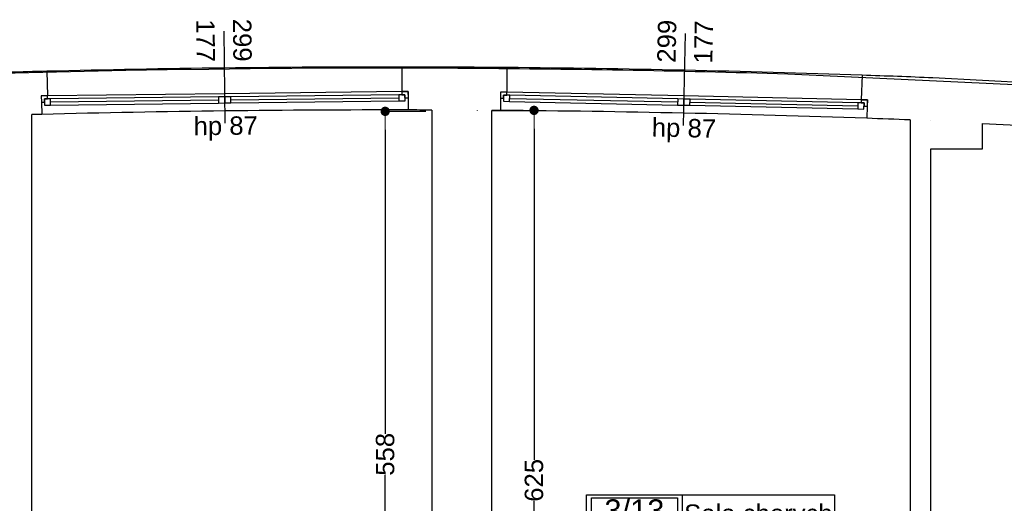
# Model space of a CAD drawing. Header units: millimetres. Extents: x -175445 to -20415, y -559200 to 231527.
# Tile 156 of 256: x -142231 to -134202, y -88119 to -84175. Entities that reach past the tile are written whole.
import ezdxf
from ezdxf.enums import TextEntityAlignment as Align

# ---------------------------------------------------------------- set-up
doc = ezdxf.new("R2010")
doc.units = ezdxf.units.MM
doc.header["$MEASUREMENT"] = 0
for name, color, linetype in [('Obiekt', 7, 'Continuous'), ('Okno', 7, 'Continuous'), ('Strefa', 7, 'Continuous'), ('Strop', 7, 'Continuous'), ('Słup', 7, 'Continuous'), ('Wymiary', 63, 'Continuous'), ('Ściana', 7, 'Continuous')]:
    doc.layers.add(name, color=color, linetype=linetype)
doc.styles.add('Arial', font='txt')
doc.dimstyles.new('GENERATED_STYLE__1', dxfattribs={"dimtxt": 150, "dimasz": 152, "dimexe": 0.18, "dimexo": 0, "dimgap": 0.09, "dimtad": 1, "dimtih": 1, "dimtoh": 1, "dimlfac": 0.1, "dimzin": 0, "dimdsep": 46, "dimtxsty": 'Arial', "dimblk": 'ARROWHEAD_11', "dimblk1": 'ARROWHEAD_11', "dimblk2": 'ARROWHEAD_11', "dimcen": 0.09, "dimclrd": 114, "dimclre": 114, "dimclrt": 114, "dimazin": 0, "dimtfac": 1, "dimtdec": 4, "dimtmove": 0, "dimatfit": 3, "dimfxl": 1, "dimtolj": 1, "dimtzin": 0, "dimarcsym": 0})

# ---------------------------------------------------------------- blocks, each defined once
blk = doc.blocks.new('Sala chorych_3_13_15', base_point=(-131135.9, 40584.1))
at = {"layer": 'Strefa'}
for p, q in [((-131914.9, 40867), (-129893.2, 40867)), ((-131914.9, 40348.4), (-131914.9, 40867)), ((-131135.9, 40867), (-131135.9, 40348.4)), ((-129893.2, 40867), (-129893.2, 40348.4)), ((-131876, 40841), (-131174.8, 40841)), ((-131876, 40614.8), (-131876, 40841)), ((-131174.8, 40841), (-131174.8, 40614.8)), ((-131914.9, 40584.1), (-129893.2, 40584.1)), ((-131174.8, 40614.8), (-131876, 40614.8)), ((-129893.2, 40348.4), (-131914.9, 40348.4))]:
    blk.add_line(p, q, dxfattribs=at)
at = {"layer": 'Strefa', "style": 'Arial'}
for tag, height, p in [('ROOM_NUMBER', 180, (-131525.4, 40739.1)), ('ROOM_NAME', 150, (-130514.5, 40712.5)), ('ROOM_CALC_AREA', 150, (-131525.4, 40472.1)), ('floor_f', 150, (-130514.5, 40485.4))]:
    blk.add_attdef(tag, text='', height=height, dxfattribs=at).set_placement(p, align=Align.MIDDLE_CENTER)
blk = doc.blocks.new('ARROWHEAD_11')
at = {"color": 0, "linetype": 'Continuous', "lineweight": 0}
blk.add_line((0, 0), (-1, 0), dxfattribs=at)
at = {"color": 0, "linetype": 'Continuous', "lineweight": 0, "const_width": 0.25, "flags": 128}
blk.add_lwpolyline([(-0.125, 0, 1), (0.125, 0, 1)], format="xyb", close=True, dxfattribs=at)
blk = doc.blocks.new('*D3421')
at = {"layer": 'Defpoints', "color": 0}
for p in [(-138380.7, -84914.4), (-138036.6, -84914.4), (-138220.7, -91176.6)]:
    blk.add_point(p, dxfattribs=at)
at = {"layer": 'Wymiary', "color": 114, "lineweight": -2}
for p, q in [((-138380.7, -84914.4), (-138036.5, -84914.4)), ((-138036.6, -85066.4), (-138036.6, -87764.9)), ((-138036.6, -91024.6), (-138036.6, -88098.4)), ((-138220.7, -91176.6), (-138036.5, -91176.6))]:
    blk.add_line(p, q, dxfattribs=at)
at = {"layer": 'Wymiary', "color": 114, "lineweight": -2, "xscale": 152, "yscale": 152, "zscale": 152}
for p, rotation in [((-138036.6, -84914.4), 90), ((-138036.6, -91176.6), 270)]:
    blk.add_blockref('ARROWHEAD_11', p, dxfattribs=dict(at, rotation=rotation))
at = {"layer": 'Wymiary', "color": 114, "lineweight": 13, "insert": (-138036.6, -87931.7), "char_height": 150, "attachment_point": 5, "rotation": 90, "style": 'Arial'}
blk.add_mtext('\\A1;625', dxfattribs=at)
blk = doc.blocks.new('*D3425')
at = {"layer": 'Defpoints', "color": 0}
for p in [(-139250.4, -84922.5), (-138918.5, -84922.5), (-138870.7, -90516.6)]:
    blk.add_point(p, dxfattribs=at)
at = {"layer": 'Wymiary', "color": 114, "lineweight": -2}
for p, q in [((-138918.5, -84922.5), (-139250.6, -84922.5)), ((-139250.4, -85074.5), (-139250.4, -87553.6)), ((-139250.4, -90364.6), (-139250.4, -87885.5)), ((-138870.7, -90516.6), (-139250.6, -90516.6))]:
    blk.add_line(p, q, dxfattribs=at)
at = {"layer": 'Wymiary', "color": 114, "lineweight": -2, "xscale": 152, "yscale": 152, "zscale": 152}
for p, rotation in [((-139250.4, -84922.5), 90), ((-139250.4, -90516.6), 270)]:
    blk.add_blockref('ARROWHEAD_11', p, dxfattribs=dict(at, rotation=rotation))
at = {"layer": 'Wymiary', "color": 114, "lineweight": 13, "insert": (-139250.4, -87719.6), "char_height": 150, "attachment_point": 5, "rotation": 90, "style": 'Arial'}
blk.add_mtext('\\A1;558', dxfattribs=at)

msp = doc.modelspace()

# ---------------------------------------------------------------- linework, layer by layer
at = {"layer": 'Obiekt'}
for p, q in [((-140565.603, -84269.227), (-140556.631, -85019.173)), ((-136803.168, -84287.323), (-136819.354, -85037.148))]:
    msp.add_line(p, q, dxfattribs=at)
at = {"layer": 'Okno'}
for p, q in [((-140559.502, -84779.199), (-142004.398, -84796.486)), ((-139114.605, -84761.912), (-140559.502, -84779.199)), ((-139063.939, -84761.306), (-139114.605, -84761.912)), ((-139114.605, -84761.912), (-139114.306, -84786.91)), ((-139113.85, -84761.903), (-139063.939, -84761.306)), ((-139064.609, -84761.314), (-139064.01, -84811.31)), ((-139063.939, -84761.306), (-139064.01, -84811.31)), ((-138309.496, -84764.934), (-138309.905, -84814.937)), ((-138308.826, -84764.949), (-138309.905, -84814.937)), ((-138258.838, -84766.028), (-138309.496, -84764.934)), ((-138259.593, -84766.012), (-138309.496, -84764.934)), ((-138259.378, -84791.022), (-138258.838, -84766.028)), ((-136814.175, -84797.213), (-138258.838, -84766.028)), ((-142004.398, -84796.486), (-142055.064, -84797.092)), ((-142005.153, -84796.495), (-142055.064, -84797.092)), ((-142055.064, -84797.092), (-142053.796, -84847.081)), ((-142054.395, -84797.084), (-142053.796, -84847.081)), ((-142053.796, -84847.081), (-142028.798, -84846.782)), ((-141979.101, -84821.185), (-142029.097, -84821.783)), ((-142029.097, -84821.783), (-142004.099, -84821.484)), ((-142028.798, -84846.782), (-142029.097, -84821.783)), ((-142029.097, -84821.783), (-142028.499, -84871.78)), ((-142004.099, -84821.484), (-142004.398, -84796.486)), ((-140609.199, -84804.795), (-141979.101, -84821.185)), ((-141978.503, -84871.182), (-141979.101, -84821.185)), ((-141978.802, -84846.183), (-140608.9, -84829.794)), ((-141978.503, -84871.182), (-140608.601, -84854.792)), ((-141978.503, -84871.182), (-140608.601, -84854.792)), ((-140559.203, -84804.197), (-140609.199, -84804.795)), ((-140609.199, -84804.795), (-140608.601, -84854.792)), ((-140608.601, -84854.792), (-140558.604, -84854.194)), ((-140509.206, -84803.599), (-140559.203, -84804.197)), ((-140558.604, -84854.194), (-140559.203, -84804.197)), ((-140559.203, -84804.197), (-140558.604, -84854.194)), ((-140558.604, -84854.194), (-140508.608, -84853.595)), ((-139139.304, -84787.209), (-140509.206, -84803.599)), ((-140508.608, -84853.595), (-140509.206, -84803.599)), ((-140508.907, -84828.597), (-139139.005, -84812.207)), ((-140508.608, -84853.595), (-139138.706, -84837.206)), ((-140508.608, -84853.595), (-139138.706, -84837.206)), ((-139089.308, -84786.611), (-139139.304, -84787.209)), ((-139139.304, -84787.209), (-139138.706, -84837.206)), ((-139138.706, -84837.206), (-139088.71, -84836.607)), ((-139114.306, -84786.91), (-139089.308, -84786.611)), ((-139089.308, -84786.611), (-139089.009, -84811.609)), ((-139088.71, -84836.607), (-139089.308, -84786.611)), ((-139089.009, -84811.609), (-139064.01, -84811.31)), ((-138309.905, -84814.937), (-138284.911, -84815.477)), ((-138284.372, -84790.483), (-138285.451, -84840.471)), ((-138285.451, -84840.471), (-138235.462, -84841.55)), ((-138284.911, -84815.477), (-138284.372, -84790.483)), ((-138284.372, -84790.483), (-138259.378, -84791.022)), ((-138234.383, -84791.562), (-138284.372, -84790.483)), ((-138235.462, -84841.55), (-138234.383, -84791.562)), ((-138235.462, -84841.55), (-136865.781, -84871.116)), ((-138235.462, -84841.55), (-136865.781, -84871.116)), ((-138234.923, -84816.556), (-136865.242, -84846.122)), ((-136864.702, -84821.128), (-138234.383, -84791.562)), ((-136864.702, -84821.128), (-136865.781, -84871.116)), ((-136814.714, -84822.207), (-136864.702, -84821.128)), ((-136815.793, -84872.195), (-136814.714, -84822.207)), ((-136814.714, -84822.207), (-136815.793, -84872.195)), ((-136764.726, -84823.286), (-136814.714, -84822.207)), ((-135369.511, -84828.398), (-136814.175, -84797.213)), ((-136765.805, -84873.274), (-136764.726, -84823.286)), ((-136765.265, -84848.28), (-135395.584, -84877.846)), ((-135395.045, -84852.852), (-136764.726, -84823.286)), ((-135395.045, -84852.852), (-135396.124, -84902.841)), ((-135345.056, -84853.931), (-135395.045, -84852.852)), ((-135369.511, -84828.398), (-135370.051, -84853.392)), ((-135370.051, -84853.392), (-135345.056, -84853.931)), ((-135318.853, -84829.491), (-135369.511, -84828.398)), ((-135368.756, -84828.414), (-135318.853, -84829.491)), ((-135346.135, -84903.92), (-135345.056, -84853.931)), ((-135345.056, -84853.931), (-135345.596, -84878.925)), ((-135319.523, -84829.477), (-135320.602, -84879.465)), ((-135318.853, -84829.491), (-135320.602, -84879.465)), ((-142028.499, -84871.78), (-141978.503, -84871.182)), ((-136865.781, -84871.116), (-136815.793, -84872.195)), ((-136815.793, -84872.195), (-136765.805, -84873.274)), ((-136765.805, -84873.274), (-135396.124, -84902.841)), ((-136765.805, -84873.274), (-135396.124, -84902.841)), ((-135396.124, -84902.841), (-135346.135, -84903.92)), ((-135345.596, -84878.925), (-135320.602, -84879.465))]:
    msp.add_line(p, q, dxfattribs=at)
for radius, start, end in [(111862.304, 89.94360047, 91.42733226), (111862.304, 88.02152642, 89.50525822), (111512.304, 89.91799051, 91.45294222), (111512.304, 87.99591647, 89.53086818)]:
    msp.add_arc((-139223.765, -196423.505), radius, start, end, dxfattribs=at)
at = {"layer": 'Strop', "flags": 128}
msp.add_lwpolyline([(-131693.029, -84820.632), (-135966.978, -84618.624, 0.0060186), (-138659.263, -84572.625, 0.04841545), (-160181.183, -86541.924, 0.00002607), (-160190.765, -86553.933), (-160190.765, -92575.183), (-167010.669, -92576.704), (-164549.574, -94822.952), (-166747.245, -97230.823), (-165484.22, -98383.589), (-164327.274, -97115.984), (-164039.215, -97378.895), (-147240.722, -112710.926), (-147240.722, -114276.565), (-145950.766, -114276.565), (-102220.766, -114276.565)], format="xyb", dxfattribs=at)
at = {"layer": 'Słup'}
for p, q in [((-138870.722, -84911.759), (-138870.722, -90516.604)), ((-134380.722, -85228.305), (-134380.722, -85020.773)), ((-134800.722, -85228.305), (-134380.722, -85228.305))]:
    msp.add_line(p, q, dxfattribs=at)
at = {"layer": 'Ściana'}
for p, q in [((-142010.151, -84595.909), (-142005.153, -84796.495)), ((-139113.653, -84561.255), (-139113.85, -84761.903)), ((-138257.86, -84565.371), (-138259.593, -84766.012)), ((-135361.829, -84627.885), (-135368.756, -84828.414)), ((-139113.85, -84761.903), (-139063.939, -84761.306)), ((-139063.939, -84761.306), (-139064.01, -84811.31)), ((-138309.496, -84764.934), (-138309.905, -84814.937)), ((-138259.593, -84766.012), (-138309.496, -84764.934)), ((-142005.153, -84796.495), (-142055.064, -84797.092)), ((-142055.064, -84797.092), (-142053.796, -84847.081)), ((-142053.796, -84847.081), (-142051.261, -84947.053)), ((-139064.01, -84811.31), (-139064.154, -84911.315)), ((-138309.905, -84814.937), (-138310.724, -84914.938)), ((-135368.756, -84828.414), (-135318.853, -84829.491)), ((-135318.853, -84829.491), (-135320.602, -84879.465)), ((-135320.602, -84879.465), (-135324.099, -84979.408))]:
    msp.add_line(p, q, dxfattribs=at)
at = {"layer": 'Ściana', "flags": 128}
for points in [[(-133975.688, -84691.35), (-134784.094, -84649.338)], [(-138500.722, -84913.544), (-138500.722, -84914.387)], [(-138380.722, -91176.604), (-138380.722, -84914.387)], [(-142130.722, -91136.604), (-142130.722, -84949.097)], [(-134970.722, -84992.335), (-134970.722, -93286.604)], [(-134380.722, -85020.773), (-134043.785, -85038.284)], [(-134800.722, -93826.604), (-134800.722, -85228.305)]]:
    msp.add_lwpolyline(points, dxfattribs=at)
at = {"layer": 'Ściana'}
for centre, radius, start, end in [((-139223.765, -196423.505), 111862.304, 91.42733226, 91.74099512), ((-139223.765, -196423.505), 111862.304, 89.50525822, 89.94360047), ((-139223.765, -196423.505), 111862.304, 87.72540656, 88.02152642), ((-139223.765, -196423.505), 111512.304, 89.8186038, 89.91799051), ((-139223.765, -196423.505), 111512.304, 89.53086818, 89.56683464), ((-139223.765, -196423.505), 111512.304, 91.45294222, 91.49378347), ((-139223.765, -196423.505), 111512.304, 87.81422747, 87.99591647), ((-134800.421, -84998.965), 0.301, 357.7266595, 177.7266595)]:
    msp.add_arc(centre, radius, start, end, dxfattribs=at)

# ---------------------------------------------------------------- block references
at = {"layer": 'Strefa'}
ref = msp.add_blockref('Sala chorych_3_13_15', (-136828.639, -88331.768), dxfattribs=at)
ref.add_attrib('ROOM_NAME', 'Sala chorych', dxfattribs={"color": 7, "height": 150, "style": 'Arial'}).set_placement((-136207.275, -88203.367), align=Align.MIDDLE_CENTER)
ref.add_attrib('ROOM_NUMBER', '3/13', dxfattribs={"color": 7, "height": 180, "style": 'Arial'}).set_placement((-137218.159, -88176.82), align=Align.MIDDLE_CENTER)
ref.add_attrib('ROOM_CALC_AREA', '25,5 m2', dxfattribs={"color": 7, "height": 150, "style": 'Arial'}).set_placement((-137218.159, -88443.822), align=Align.MIDDLE_CENTER)
ref.add_attrib('floor_f', 'tarket', dxfattribs={"color": 7, "height": 150, "style": 'Arial'}).set_placement((-136207.275, -88430.45), align=Align.MIDDLE_CENTER)

# ---------------------------------------------------------------- texts
at = {"layer": 'Obiekt', "char_height": 150, "attachment_point": 7, "style": 'Arial'}
for s, insert, rotation in [('\\A1;{\\fArial|b0|i0|c238|p38;177}', (-140791.783, -84171.926), 270.6854664), ('\\A1;{\\fArial|b0|i0|c238|p38;299}', (-140494.272, -84168.367), 270.6854664), ('\\A1;{\\fArial|b0|i0|c238|p38;299}', (-136880.895, -84527.188), 88.7633923), ('\\A1;{\\fArial|b0|i0|c238|p38;177}', (-136583.433, -84533.609), 88.7633923), ('\\A1;{\\fArial|b0|i0|c238|p38;hp 87}', (-140811.385, -85163.065), 0.6854664), ('\\A1;{\\fArial|b0|i0|c238|p38;hp 87}', (-137078.791, -85172.415), 358.7633923)]:
    msp.add_mtext(s, dxfattribs=dict(at, insert=insert, rotation=rotation))

# ---------------------------------------------------------------- dimensions: what is measured, and where the dimension line sits
at = {"layer": 'Wymiary', "color": 114, "lineweight": 13}
for base, p1, p2, text, picture, middle in [((-139250.415, -84922.519), (-138870.722, -90516.604), (-138918.468, -84922.519), '558', '*D3425', (-139250.415, -87719.562)), ((-138036.64, -84914.387), (-138220.722, -91176.604), (-138380.722, -84914.387), '625', '*D3421', (-138036.64, -87931.667))]:
    dim = msp.add_linear_dim(base=base, p1=p1, p2=p2, angle=90, text=text, dimstyle='GENERATED_STYLE__1', dxfattribs=at)
    dim.commit()
    dim.dimension.update_dxf_attribs({"geometry": picture, "text_midpoint": middle, "dimtype": 160, "text_rotation": 90})

doc.saveas('drawing.dxf')
